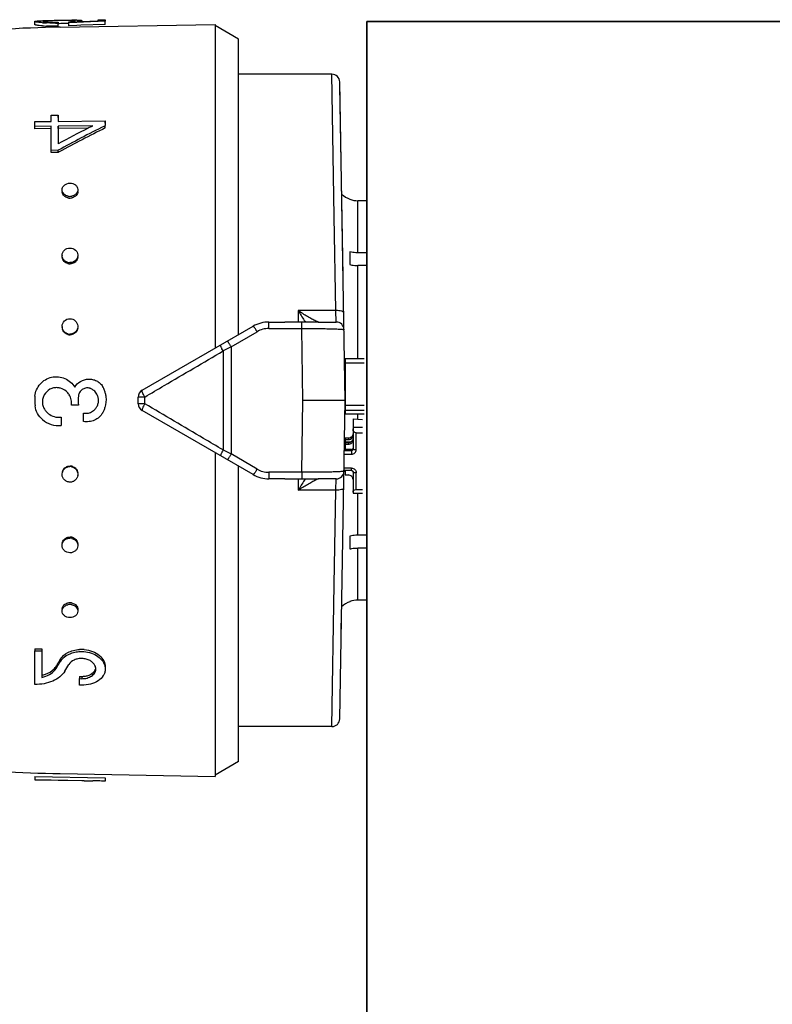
# Model space of a CAD drawing. Header units: millimetres. Extents: x 14365 to 105143, y -126377 to -22383.
# Tile 60 of 191: x 48313 to 48361, y -122819 to -122757. Entities that reach past the tile are written whole.
import ezdxf

# ---------------------------------------------------------------- set-up
doc = ezdxf.new("R2010")
doc.units = ezdxf.units.MM
doc.layers.add('UT_ZAŘÍZENÍ - OT', color=3, linetype='Continuous', lineweight=35)

msp = doc.modelspace()

# ---------------------------------------------------------------- linework, layer by layer
at = {"color": 0, "linetype": 'Continuous'}
for p, q in [((48313.567, -122756.827), (48313.564, -122756.627)), ((48314.2, -122756.581), (48314.215, -122756.581)), ((48314.215, -122756.581), (48314.227, -122756.58)), ((48314.216, -122756.64), (48314.215, -122756.594)), ((48315.129, -122756.567), (48315.007, -122756.569)), ((48315.053, -122756.667), (48315.053, -122756.73)), ((48315.057, -122756.928), (48315.053, -122756.73)), ((48315.13, -122756.767), (48315.055, -122756.768)), ((48315.199, -122756.991), (48325.067, -122756.819)), ((48315.741, -122756.761), (48315.71, -122756.761)), ((48315.739, -122756.7), (48315.739, -122756.648)), ((48316.169, -122756.685), (48315.739, -122756.7)), ((48315.743, -122756.899), (48315.739, -122756.7)), ((48316.259, -122756.88), (48315.743, -122756.899)), ((48315.963, -122756.628), (48315.962, -122756.564)), ((48316.256, -122756.682), (48316.169, -122756.685)), ((48316.251, -122756.633), (48316.554, -122756.623)), ((48317.547, -122756.636), (48316.256, -122756.682)), ((48316.517, -122756.871), (48316.259, -122756.88)), ((48316.4, -122756.628), (48316.4, -122756.613)), ((48318.066, -122756.817), (48316.517, -122756.871)), ((48316.554, -122756.623), (48317.613, -122756.59)), ((48316.563, -122756.569), (48316.564, -122756.623)), ((48317.615, -122756.634), (48317.547, -122756.636)), ((48317.613, -122756.521), (48318.063, -122756.513)), ((48317.613, -122756.59), (48317.613, -122756.521)), ((48318.063, -122756.618), (48317.615, -122756.634)), ((48318.063, -122756.513), (48318.063, -122756.618)), ((48318.066, -122756.817), (48318.063, -122756.618)), ((48325.067, -122756.819), (48325.067, -122777.464)), ((48326.567, -122757.759), (48325.067, -122756.893)), ((48326.567, -122776.597), (48326.567, -122757.759)), ((48332.513, -122759.993), (48326.567, -122759.993)), ((48332.667, -122769.057), (48332.513, -122759.993)), ((48333.367, -122780.793), (48333.013, -122760.484)), ((48333.229, -122772.859), (48333.017, -122760.733)), ((48313.564, -122763.016), (48314.613, -122763.003)), ((48313.564, -122763.327), (48313.564, -122763.016)), ((48314.613, -122762.598), (48315.063, -122762.592)), ((48314.613, -122763.003), (48314.613, -122762.598)), ((48315.063, -122762.592), (48315.063, -122762.997)), ((48315.067, -122762.742), (48315.063, -122762.592)), ((48315.063, -122762.997), (48318.063, -122762.959)), ((48318.063, -122762.959), (48318.063, -122763.27)), ((48318.066, -122763.106), (48318.063, -122762.959)), ((48314.613, -122763.314), (48313.564, -122763.327)), ((48313.567, -122763.472), (48313.564, -122763.327)), ((48314.617, -122763.459), (48313.567, -122763.472)), ((48314.613, -122764.846), (48314.613, -122763.314)), ((48317.278, -122763.281), (48315.063, -122763.309)), ((48315.063, -122763.309), (48315.063, -122764.428)), ((48315.067, -122763.453), (48315.063, -122763.309)), ((48316.984, -122763.429), (48315.067, -122763.453)), ((48315.067, -122763.453), (48315.067, -122764.31)), ((48317.222, -122763.308), (48317.278, -122763.281)), ((48318.063, -122763.27), (48318.008, -122763.298)), ((48318.066, -122763.415), (48318.063, -122763.27)), ((48315.063, -122764.841), (48314.613, -122764.846)), ((48314.617, -122764.978), (48314.613, -122764.846)), ((48315.067, -122764.973), (48314.617, -122764.978)), ((48315.067, -122764.973), (48315.063, -122764.841)), ((48315.119, -122764.944), (48315.067, -122764.973)), ((48333.667, -122767.957), (48333.667, -122767.97)), ((48334.167, -122771.38), (48334.167, -122768.056)), ((48334.737, -122768.056), (48334.167, -122768.056)), ((48332.77, -122775.068), (48332.667, -122769.057)), ((48333.667, -122771.319), (48333.667, -122772.132)), ((48334.785, -122771.38), (48334.167, -122771.38)), ((48334.167, -122778.118), (48334.167, -122772.193)), ((48334.792, -122772.193), (48334.167, -122772.193)), ((48330.367, -122775.068), (48330.367, -122775.801)), ((48332.77, -122775.068), (48330.367, -122775.068)), ((48332.789, -122775.793), (48332.77, -122775.068)), ((48320.417, -122780.148), (48327.497, -122776.06)), ((48328.497, -122776.207), (48328.497, -122775.793)), ((48328.497, -122775.793), (48329.524, -122775.793)), ((48328.497, -122776.207), (48330.595, -122776.207)), ((48330.595, -122776.207), (48330.595, -122775.8)), ((48330.667, -122780.793), (48330.595, -122776.207)), ((48331.631, -122775.793), (48332.789, -122775.793)), ((48326.101, -122777.381), (48327.747, -122776.412)), ((48326.101, -122777.381), (48326.101, -122784.204)), ((48325.58, -122777.637), (48325.58, -122783.948)), ((48333.367, -122778.118), (48333.367, -122781.64)), ((48333.367, -122778.118), (48334.567, -122778.118)), ((48333.367, -122778.402), (48334.567, -122778.402)), ((48320.167, -122781.004), (48320.167, -122780.581)), ((48320.58, -122781.008), (48320.58, -122780.577)), ((48316.353, -122781.096), (48315.903, -122781.096)), ((48330.595, -122785.378), (48330.667, -122780.793)), ((48333.367, -122780.793), (48330.667, -122780.793)), ((48333.013, -122801.101), (48333.367, -122780.793)), ((48333.367, -122781.098), (48334.567, -122781.098)), ((48315.243, -122781.864), (48315.243, -122782.398)), ((48316.673, -122782.137), (48316.673, -122781.602)), ((48327.497, -122785.525), (48320.417, -122781.437)), ((48333.367, -122781.414), (48334.567, -122781.414)), ((48333.367, -122781.64), (48334.567, -122781.64)), ((48333.867, -122781.967), (48333.867, -122783.89)), ((48333.867, -122781.967), (48334.467, -122782)), ((48334.167, -122781.984), (48334.167, -122781.64)), ((48333.867, -122782.498), (48334.467, -122782.498)), ((48333.321, -122783.408), (48333.327, -122783.085)), ((48333.367, -122783.197), (48333.367, -122783.441)), ((48333.567, -122783.197), (48333.367, -122783.197)), ((48333.567, -122783.197), (48333.567, -122783.294)), ((48334.067, -122783.929), (48334.067, -122782.851)), ((48334.067, -122782.851), (48334.467, -122782.851)), ((48333.367, -122783.832), (48333.314, -122783.832)), ((48333.367, -122783.636), (48333.318, -122783.636)), ((48333.369, -122783.41), (48333.321, -122783.408)), ((48333.321, -122783.441), (48333.73, -122783.441)), ((48333.367, -122783.294), (48333.567, -122783.294)), ((48333.367, -122783.489), (48333.367, -122783.93)), ((48333.567, -122783.489), (48333.367, -122783.489)), ((48333.367, -122783.587), (48333.567, -122783.587)), ((48333.567, -122783.489), (48333.567, -122783.587)), ((48325.067, -122784.122), (48325.067, -122804.766)), ((48327.747, -122785.173), (48326.101, -122784.204)), ((48333.307, -122784.224), (48333.767, -122784.224)), ((48333.311, -122783.989), (48333.767, -122783.989)), ((48333.767, -122783.93), (48333.367, -122783.93)), ((48333.767, -122783.93), (48333.767, -122784.224)), ((48326.567, -122803.827), (48326.567, -122784.988)), ((48333.767, -122785.106), (48333.292, -122785.106)), ((48333.767, -122785.267), (48333.767, -122785.106)), ((48328.497, -122785.378), (48328.497, -122785.793)), ((48330.595, -122785.378), (48328.497, -122785.378)), ((48329.524, -122785.793), (48328.497, -122785.793)), ((48330.367, -122785.784), (48330.367, -122786.517)), ((48330.595, -122785.378), (48330.595, -122785.785)), ((48332.789, -122785.793), (48331.631, -122785.793)), ((48332.77, -122786.517), (48332.789, -122785.793)), ((48333.767, -122785.267), (48333.289, -122785.267)), ((48333.367, -122785.267), (48333.367, -122785.548)), ((48333.367, -122785.548), (48333.567, -122785.548)), ((48333.867, -122785.362), (48333.867, -122786.715)), ((48334.067, -122786.48), (48334.067, -122785.401)), ((48332.77, -122786.517), (48330.367, -122786.517)), ((48332.667, -122792.528), (48332.77, -122786.517)), ((48333.867, -122786.715), (48334.467, -122786.715)), ((48334.067, -122786.48), (48334.467, -122786.48)), ((48334.167, -122789.392), (48334.167, -122786.715)), ((48333.667, -122789.453), (48333.667, -122790.266)), ((48334.792, -122789.392), (48334.167, -122789.392)), ((48334.167, -122793.53), (48334.167, -122790.206)), ((48334.785, -122790.206), (48334.167, -122790.206)), ((48332.513, -122801.593), (48332.667, -122792.528)), ((48333.667, -122793.615), (48333.667, -122793.628)), ((48334.737, -122793.53), (48334.167, -122793.53)), ((48333.112, -122795.407), (48333.127, -122794.546)), ((48313.567, -122796.633), (48313.564, -122796.765)), ((48313.564, -122798.907), (48313.564, -122796.765)), ((48313.564, -122796.765), (48314.014, -122796.77)), ((48313.567, -122796.633), (48314.017, -122796.638)), ((48314.017, -122796.638), (48314.014, -122796.77)), ((48314.014, -122796.77), (48314.014, -122798.458)), ((48315.044, -122797.698), (48315.072, -122797.651)), ((48315.161, -122797.37), (48315.189, -122797.322)), ((48315.189, -122797.322), (48315.186, -122797.46)), ((48314.934, -122797.745), (48314.93, -122797.886)), ((48316.417, -122798.39), (48316.413, -122798.536)), ((48316.413, -122798.944), (48316.413, -122798.536)), ((48316.413, -122798.536), (48316.563, -122798.538)), ((48316.563, -122798.946), (48316.413, -122798.944)), ((48316.417, -122798.39), (48316.567, -122798.392)), ((48316.567, -122798.392), (48316.563, -122798.538)), ((48332.513, -122801.593), (48326.567, -122801.593)), ((48326.567, -122803.827), (48325.067, -122804.693)), ((48315.199, -122804.594), (48325.067, -122804.766)), ((48313.567, -122804.778), (48313.564, -122804.978)), ((48313.564, -122804.99), (48313.564, -122804.978)), ((48313.564, -122804.978), (48318.063, -122805.057)), ((48316.713, -122805.045), (48313.564, -122804.99)), ((48313.567, -122804.778), (48318.066, -122804.857)), ((48316.713, -122805.048), (48316.713, -122805.045)), ((48316.713, -122805.048), (48317.276, -122805.058)), ((48318.066, -122804.857), (48318.063, -122805.057)), ((48318.066, -122804.867), (48318.063, -122805.067)), ((48318.063, -122805.057), (48318.063, -122805.067))]:
    msp.add_line(p, q, dxfattribs=at)
for centre, radius, start, end in [((48314.682, -122748.151), 8.577, 265.82558, 266.62577), ((48314.683, -122748.3), 8.626, 265.85586, 266.65073), ((48314.832, -122792.315), 35.74, 91.01238, 91.21551), ((48314.755, -122746.897), 9.833, 266.63176, 267.39596), ((48314.756, -122747.03), 9.899, 266.65673, 267.41559), ((48314.36, -122758.377), 1.789, 94.25337, 94.6326), ((48314.416, -122759.145), 2.559, 93.45872, 94.22835), ((48314.836, -122744.187), 12.544, 270.2757, 270.99142), ((48314.879, -122746.638), 10.03, 270.37671, 270.99382), ((48315.29, -122750.24), 6.424, 274.00652, 274.76218), ((48315.376, -122751.281), 5.379, 274.77014, 275.5791), ((48315.812, -122761.842), 5.28, 88.37447, 89.19799), ((48316.673, -122798.67), 42.126, 90.84632, 91.00332), ((48316.388, -122779.569), 23.023, 90.56986, 90.83886), ((48316.288, -122769.773), 13.227, 90.13111, 90.55891), ((48316.77, -122846.977), 90, 91, 95.86353), ((48332.513, -122760.493), 0.5, 1.00273, 90.00005), ((48365.352, -122857.232), 105.191, 116.74897, 118.55954), ((48364.896, -122857.896), 105.923, 116.89327, 118.06457), ((48365.088, -122857.61), 105.279, 116.52799, 118.3353), ((48361.984, -122852.208), 99.533, 116.72558, 116.87901), ((48315.656, -122767.472), 0.34, 181.83857, 189.22993), ((48315.987, -122767.463), 0.33, 0.0012, 1.80344), ((48315.809, -122767.202), 0.578, 257.40046, 263.77919), ((48315.813, -122767.305), 0.583, 257.43846, 263.79562), ((48315.808, -122767.213), 0.567, 263.76903, 270.51539), ((48315.812, -122767.316), 0.572, 263.78497, 270.51556), ((48315.807, -122767.203), 0.577, 270.61415, 283.65474), ((48315.811, -122767.306), 0.582, 270.61233, 283.61615), ((48334.167, -122766.543), 1.5, 226.64917, 250.52878), ((48334.169, -122766.546), 1.509, 250.58004, 269.92942), ((48315.728, -122771.543), 0.415, 180.00363, 182.62681), ((48315.9, -122771.612), 0.417, 351.68515, 359.95596), ((48315.812, -122771.479), 0.529, 255.90699, 262.90203), ((48315.815, -122771.548), 0.533, 255.94846, 262.92018), ((48315.81, -122771.494), 0.515, 262.89641, 270.33517), ((48315.814, -122771.562), 0.519, 262.91395, 270.33539), ((48351.15, -122762.546), 24.264, 211.06983, 212.81472), ((48347.193, -122765.09), 19.559, 212.83138, 213.19135), ((48315.784, -122776.078), 0.471, 180.01487, 185.18459), ((48328.497, -122777.793), 2, 90, 120), ((48328.498, -122777.686), 1.479, 90.0293, 120.51258), ((48332.789, -122776.293), 0.5, 0.9973, 89.99995), ((48315.814, -122776.067), 0.505, 254.94557, 262.29746), ((48315.818, -122776.098), 0.509, 254.989, 262.3166), ((48315.812, -122776.084), 0.488, 262.29512, 270.14263), ((48315.816, -122776.115), 0.492, 262.31359, 270.14288), ((48433.663, -122996.754), 244.324, 116.11937, 116.25551), ((48333.268, -122778.948), 0.0994, 313.59217, 359.98031), ((48333.267, -122778.937), 0.301, 284.00989, 289.44256), ((48314.96, -122780.856), 0.878, 79.26214, 86.10486), ((48314.95, -122780.904), 0.927, 73.07928, 79.21627), ((48316.922, -122780.57), 0.576, 71.25318, 78.39725), ((48316.924, -122780.564), 0.569, 63.84048, 71.25521), ((48317.003, -122780.494), 1.078, 27.84061, 34.02965), ((48317.007, -122780.491), 1.073, 21.6663, 27.84286), ((48317.025, -122780.484), 1.054, 15.21143, 21.66816), ((48316.225, -122780.792), 2.661, 174.20363, 187.38301), ((48314.946, -122780.942), 0.963, 41.07571, 50.01192), ((48314.941, -122780.946), 0.97, 32.46127, 41.04427), ((48318.65, -122780.793), 2.316, 172.81682, 187.51949), ((48316.8, -122780.799), 0.836, 39.13046, 49.82845), ((48316.806, -122780.794), 0.828, 29.69129, 39.12926), ((48316.112, -122780.732), 1.999, 11.83461, 15.19202), ((48320.667, -122780.581), 0.5, 120, 180), ((48333.267, -122780.565), 0.3, 70.55401, 72.35353), ((48314.954, -122780.899), 0.893, 214.11402, 220.95302), ((48316.803, -122780.791), 0.831, 307.97112, 320.9467), ((48316.795, -122780.784), 0.841, 320.92395, 328.11089), ((48316.858, -122780.938), 1.23, 330.55262, 339.45926), ((48316.904, -122780.955), 1.181, 339.47291, 345.3977), ((48320.667, -122781.004), 0.5, 180, 240), ((48315.126, -122780.759), 1.644, 229.79423, 274.1007), ((48315.125, -122780.75), 1.119, 220.98571, 227.22441), ((48315.125, -122780.767), 1.104, 269.87405, 276.1358), ((48316.815, -122780.829), 0.785, 259.56156, 266.77563), ((48316.844, -122780.93), 1.247, 328.36326, 330.5708), ((48333.577, -122783), 0.29, 325.94596, 359.95559), ((48433.663, -122564.831), 244.324, 243.74449, 243.88063), ((48315.812, -122785.501), 0.489, 81.95126, 89.79291), ((48315.815, -122785.471), 0.493, 81.96974, 89.79318), ((48315.809, -122785.519), 0.507, 74.61727, 81.95392), ((48315.813, -122785.488), 0.51, 74.66061, 81.97306), ((48315.833, -122785.51), 0.481, 352.20997, 354.91531), ((48328.497, -122783.793), 2, 240, 270), ((48328.498, -122783.899), 1.479, 239.48743, 269.97069), ((48347.536, -122796.717), 19.968, 146.8123, 147.16491), ((48332.789, -122785.293), 0.5, 270, 359), ((48333.779, -122785.362), 0.0882, 0.03691, 8.66078), ((48351.072, -122798.991), 24.171, 147.18194, 148.9335), ((48315.813, -122790.024), 0.52, 82.19776, 89.60771), ((48315.811, -122790.041), 0.537, 75.26335, 82.20456), ((48315.81, -122790.092), 0.516, 82.18024, 89.60747), ((48315.808, -122790.109), 0.533, 75.22208, 82.18643), ((48315.809, -122794.379), 0.574, 89.52764, 102.6205), ((48315.812, -122794.277), 0.579, 90.47615, 102.57666), ((48315.812, -122794.26), 0.563, 89.46365, 90.42767), ((48315.808, -122794.374), 0.569, 82.70603, 89.43816), ((48315.811, -122794.271), 0.574, 82.72194, 89.43835), ((48315.806, -122794.388), 0.584, 76.3765, 82.71678), ((48315.809, -122794.285), 0.588, 76.41423, 82.73319), ((48334.167, -122795.043), 1.5, 109.47122, 133.35083), ((48334.169, -122795.039), 1.509, 90.07058, 109.41996), ((48315.656, -122794.113), 0.34, 170.77007, 178.16143), ((48315.987, -122794.122), 0.33, 358.19656, 359.9988), ((48316.544, -122798.616), 1.949, 89.34777, 93.68224), ((48316.544, -122798.648), 1.981, 84.74512, 89.3338), ((48276.514, -122774.605), 44.921, 328.78337, 329.0635), ((48276.992, -122774.558), 44.466, 328.57088, 328.85214), ((48275.64, -122773.741), 46.046, 328.85211, 329.1259), ((48274.791, -122773.574), 46.929, 329.13232, 329.40315), ((48316.054, -122797.975), 1.009, 142.68913, 149.33475), ((48316.149, -122798.047), 1.129, 136.6726, 142.69573), ((48277.259, -122774.678), 44.808, 328.5423, 329.17295), ((48314.065, -122797.199), 1.027, 315.49883, 321.71461), ((48314.144, -122797.261), 0.927, 321.71489, 328.50896), ((48317.005, -122797.917), 0.458, 358.60453, 6.96692), ((48313.629, -122796.589), 1.908, 281.62893, 285.76186), ((48332.513, -122801.093), 0.5, 270, 359), ((48316.77, -122714.608), 90, 264.13647, 269)]:
    msp.add_arc(centre, radius, start, end, dxfattribs=at)
at = {"color": 0, "linetype": 'Continuous', "extrusion": (0, 0, -1)}
for centre, major_axis, ratio, start_param, end_param in [((48334.067, -122782.615), (0, -0.235), 0.85043, 0, 1.570796), ((48334.067, -122786.637), (0.2, 0), 0.785695, 3.141593, 4.712389)]:
    msp.add_ellipse(centre, major_axis=major_axis, ratio=ratio, start_param=start_param, end_param=end_param, dxfattribs=at)
at = {"color": 0, "linetype": 'Continuous'}
for points, knots in [([(48313.564, -122756.627), (48313.564, -122756.625), (48313.571, -122756.618), (48313.578, -122756.616), (48313.584, -122756.614)], [0, 0, 0, 0, 0.34526, 1, 1, 1, 1]), ([(48314.058, -122756.705), (48313.988, -122756.7), (48313.89, -122756.692), (48313.768, -122756.677), (48313.697, -122756.667), (48313.642, -122756.658), (48313.6, -122756.647), (48313.577, -122756.64), (48313.564, -122756.632), (48313.564, -122756.627)], [0, 0, 0, 0, 0.415889, 0.585993, 0.728367, 0.841268, 0.923827, 0.975949, 1, 1, 1, 1]), ([(48314.06, -122756.904), (48313.99, -122756.899), (48313.892, -122756.891), (48313.771, -122756.876), (48313.7, -122756.866), (48313.645, -122756.857), (48313.604, -122756.847), (48313.581, -122756.84), (48313.567, -122756.831), (48313.567, -122756.827)], [0, 0, 0, 0, 0.416026, 0.586157, 0.728535, 0.841423, 0.923955, 0.976034, 1, 1, 1, 1]), ([(48313.584, -122756.614), (48313.587, -122756.613), (48313.607, -122756.607), (48313.627, -122756.604), (48313.644, -122756.602)], [0, 0, 0, 0, 0.194984, 1, 1, 1, 1]), ([(48313.644, -122756.602), (48313.7, -122756.595), (48313.843, -122756.589), (48313.986, -122756.585), (48314.073, -122756.583)], [0, 0, 0, 0, 0.393124, 1, 1, 1, 1]), ([(48314.215, -122756.594), (48314.201, -122756.595), (48314.175, -122756.598), (48314.141, -122756.602), (48314.12, -122756.607), (48314.108, -122756.61), (48314.106, -122756.613)], [0, 0, 0, 0, 0.402142, 0.703286, 0.901798, 1, 1, 1, 1]), ([(48314.106, -122756.613), (48314.106, -122756.614), (48314.106, -122756.614), (48314.106, -122756.615), (48314.106, -122756.615)], [0, 0, 0, 0, 0.519614, 1, 1, 1, 1]), ([(48314.106, -122756.615), (48314.106, -122756.617), (48314.111, -122756.621), (48314.128, -122756.627), (48314.165, -122756.634), (48314.227, -122756.642), (48314.276, -122756.647), (48314.305, -122756.649)], [0, 0, 0, 0, 0.026104, 0.078509, 0.271488, 0.580502, 1, 1, 1, 1]), ([(48315.007, -122756.569), (48314.868, -122756.572), (48314.619, -122756.577), (48314.371, -122756.584), (48314.262, -122756.591)], [0, 0, 0, 0, 0.5608, 1, 1, 1, 1]), ([(48314.305, -122756.649), (48314.348, -122756.652), (48314.561, -122756.666), (48314.775, -122756.669), (48314.945, -122756.668)], [0, 0, 0, 0, 0.202928, 1, 1, 1, 1]), ([(48314.897, -122756.731), (48314.845, -122756.731), (48314.649, -122756.731), (48314.453, -122756.726), (48314.308, -122756.72)], [0, 0, 0, 0, 0.261385, 1, 1, 1, 1]), ([(48315.708, -122756.561), (48315.664, -122756.561), (48315.471, -122756.562), (48315.278, -122756.565), (48315.129, -122756.567)], [0, 0, 0, 0, 0.228486, 1, 1, 1, 1]), ([(48315.71, -122756.761), (48315.666, -122756.761), (48315.472, -122756.762), (48315.279, -122756.765), (48315.13, -122756.767)], [0, 0, 0, 0, 0.228577, 1, 1, 1, 1]), ([(48315.886, -122756.562), (48315.873, -122756.562), (48315.813, -122756.561), (48315.754, -122756.561), (48315.708, -122756.561)], [0, 0, 0, 0, 0.229978, 1, 1, 1, 1]), ([(48315.899, -122756.634), (48315.937, -122756.631), (48316.003, -122756.623), (48316.079, -122756.612), (48316.124, -122756.603), (48316.146, -122756.597), (48316.159, -122756.593), (48316.166, -122756.588), (48316.166, -122756.585)], [0, 0, 0, 0, 0.416564, 0.727805, 0.840468, 0.923103, 0.975235, 1, 1, 1, 1]), ([(48316.073, -122756.568), (48316.065, -122756.567), (48316.028, -122756.565), (48315.991, -122756.564), (48315.962, -122756.564)], [0, 0, 0, 0, 0.216654, 1, 1, 1, 1]), ([(48316.142, -122756.575), (48316.137, -122756.574), (48316.115, -122756.571), (48316.092, -122756.569), (48316.073, -122756.568)], [0, 0, 0, 0, 0.191517, 1, 1, 1, 1]), ([(48316.166, -122756.585), (48316.165, -122756.583), (48316.155, -122756.578), (48316.148, -122756.576), (48316.142, -122756.575)], [0, 0, 0, 0, 0.306489, 1, 1, 1, 1]), ([(48316.4, -122756.613), (48316.389, -122756.615), (48316.34, -122756.622), (48316.29, -122756.628), (48316.251, -122756.633)], [0, 0, 0, 0, 0.219199, 1, 1, 1, 1]), ([(48316.257, -122756.547), (48316.272, -122756.547), (48316.324, -122756.547), (48316.376, -122756.547), (48316.414, -122756.548)], [0, 0, 0, 0, 0.28218, 1, 1, 1, 1]), ([(48316.563, -122756.569), (48316.563, -122756.574), (48316.545, -122756.582), (48316.517, -122756.591), (48316.464, -122756.602), (48316.424, -122756.609), (48316.4, -122756.613)], [0, 0, 0, 0, 0.080473, 0.272652, 0.58028, 1, 1, 1, 1]), ([(48316.414, -122756.548), (48316.424, -122756.549), (48316.457, -122756.55), (48316.49, -122756.553), (48316.513, -122756.555)], [0, 0, 0, 0, 0.312325, 1, 1, 1, 1]), ([(48316.513, -122756.555), (48316.526, -122756.556), (48316.542, -122756.559), (48316.559, -122756.563), (48316.563, -122756.568), (48316.563, -122756.569)], [0, 0, 0, 0, 0.708486, 0.898996, 1, 1, 1, 1]), ([(48315.057, -122756.928), (48314.992, -122756.929), (48314.743, -122756.932), (48314.494, -122756.927), (48314.31, -122756.919)], [0, 0, 0, 0, 0.261104, 1, 1, 1, 1]), ([(48315.314, -122767.373), (48315.312, -122767.317), (48315.338, -122767.2), (48315.451, -122767.056), (48315.618, -122766.964), (48315.748, -122766.94), (48315.813, -122766.94)], [0, 0, 0, 0, 0.229393, 0.470966, 0.729703, 1, 1, 1, 1]), ([(48315.813, -122766.94), (48315.877, -122766.939), (48316.002, -122766.958), (48316.166, -122767.042), (48316.28, -122767.177), (48316.311, -122767.288), (48316.313, -122767.342)], [0, 0, 0, 0, 0.270385, 0.528616, 0.769944, 1, 1, 1, 1]), ([(48315.417, -122767.618), (48315.386, -122767.584), (48315.336, -122767.507), (48315.315, -122767.417), (48315.314, -122767.373)], [0, 0, 0, 0, 0.509651, 1, 1, 1, 1]), ([(48315.686, -122767.874), (48315.596, -122767.854), (48315.428, -122767.775), (48315.335, -122767.609), (48315.321, -122767.527)], [0, 0, 0, 0, 0.524629, 1, 1, 1, 1]), ([(48316.317, -122767.463), (48316.317, -122767.555), (48316.231, -122767.752), (48316.047, -122767.847), (48315.948, -122767.871)], [0, 0, 0, 0, 0.47302, 1, 1, 1, 1]), ([(48316.313, -122767.342), (48316.315, -122767.39), (48316.296, -122767.489), (48316.243, -122767.573), (48316.209, -122767.611)], [0, 0, 0, 0, 0.488775, 1, 1, 1, 1]), ([(48315.683, -122767.766), (48315.657, -122767.761), (48315.559, -122767.732), (48315.468, -122767.674), (48315.417, -122767.618)], [0, 0, 0, 0, 0.260211, 1, 1, 1, 1]), ([(48316.209, -122767.611), (48316.193, -122767.629), (48316.117, -122767.701), (48316.019, -122767.746), (48315.943, -122767.764)], [0, 0, 0, 0, 0.24218, 1, 1, 1, 1]), ([(48315.313, -122771.543), (48315.313, -122771.482), (48315.341, -122771.358), (48315.452, -122771.202), (48315.619, -122771.101), (48315.748, -122771.075), (48315.813, -122771.075)], [0, 0, 0, 0, 0.241806, 0.488407, 0.741812, 1, 1, 1, 1]), ([(48315.813, -122771.075), (48315.936, -122771.074), (48316.13, -122771.142), (48316.279, -122771.339), (48316.31, -122771.458), (48316.313, -122771.517)], [0, 0, 0, 0, 0.507384, 0.755665, 1, 1, 1, 1]), ([(48334.167, -122771.38), (48334.125, -122771.38), (48333.957, -122771.374), (48333.789, -122771.349), (48333.667, -122771.319)], [0, 0, 0, 0, 0.252472, 1, 1, 1, 1]), ([(48315.381, -122771.776), (48315.371, -122771.76), (48315.335, -122771.694), (48315.316, -122771.618), (48315.314, -122771.562)], [0, 0, 0, 0, 0.253103, 1, 1, 1, 1]), ([(48315.686, -122772.065), (48315.594, -122772.042), (48315.422, -122771.948), (48315.334, -122771.769), (48315.321, -122771.679)], [0, 0, 0, 0, 0.510101, 1, 1, 1, 1]), ([(48315.683, -122771.993), (48315.621, -122771.977), (48315.503, -122771.924), (48315.413, -122771.829), (48315.381, -122771.776)], [0, 0, 0, 0, 0.506643, 1, 1, 1, 1]), ([(48316.275, -122771.716), (48316.245, -122771.782), (48316.153, -122771.904), (48316.016, -122771.972), (48315.943, -122771.991)], [0, 0, 0, 0, 0.492845, 1, 1, 1, 1]), ([(48316.312, -122771.673), (48316.299, -122771.763), (48316.212, -122771.943), (48316.039, -122772.039), (48315.948, -122772.063)], [0, 0, 0, 0, 0.489899, 1, 1, 1, 1]), ([(48316.313, -122771.517), (48316.315, -122771.568), (48316.305, -122771.637), (48316.281, -122771.7), (48316.275, -122771.716)], [0, 0, 0, 0, 0.747031, 1, 1, 1, 1]), ([(48333.667, -122772.132), (48333.707, -122772.142), (48333.872, -122772.178), (48334.041, -122772.193), (48334.167, -122772.193)], [0, 0, 0, 0, 0.247091, 1, 1, 1, 1]), ([(48331.488, -122775.729), (48331.404, -122775.689), (48331.228, -122775.595), (48330.851, -122775.379), (48330.562, -122775.197), (48330.367, -122775.068)], [0, 0, 0, 0, 0.213248, 0.460801, 1, 1, 1, 1]), ([(48333.269, -122775.197), (48333.269, -122775.187), (48333.26, -122775.165), (48333.227, -122775.141), (48333.181, -122775.119), (48333.091, -122775.091), (48332.952, -122775.071), (48332.833, -122775.067), (48332.77, -122775.068)], [0, 0, 0, 0, 0.054454, 0.124226, 0.220024, 0.341181, 0.645763, 1, 1, 1, 1]), ([(48315.313, -122776.078), (48315.313, -122775.951), (48315.421, -122775.687), (48315.686, -122775.582), (48315.813, -122775.582)], [0, 0, 0, 0, 0.49811, 1, 1, 1, 1]), ([(48315.813, -122775.582), (48315.934, -122775.581), (48316.185, -122775.673), (48316.301, -122775.913), (48316.311, -122776.033)], [0, 0, 0, 0, 0.501804, 1, 1, 1, 1]), ([(48331.566, -122775.764), (48331.56, -122775.762), (48331.534, -122775.75), (48331.508, -122775.738), (48331.488, -122775.729)], [0, 0, 0, 0, 0.229765, 1, 1, 1, 1]), ([(48315.686, -122776.59), (48315.603, -122776.568), (48315.446, -122776.481), (48315.357, -122776.325), (48315.334, -122776.244)], [0, 0, 0, 0, 0.50198, 1, 1, 1, 1]), ([(48315.683, -122776.555), (48315.61, -122776.536), (48315.472, -122776.464), (48315.381, -122776.336), (48315.352, -122776.267)], [0, 0, 0, 0, 0.50114, 1, 1, 1, 1]), ([(48316.296, -122776.203), (48316.273, -122776.286), (48316.184, -122776.443), (48316.026, -122776.532), (48315.943, -122776.554)], [0, 0, 0, 0, 0.49918, 1, 1, 1, 1]), ([(48316.312, -122776.177), (48316.299, -122776.271), (48316.215, -122776.458), (48316.04, -122776.564), (48315.948, -122776.589)], [0, 0, 0, 0, 0.498032, 1, 1, 1, 1]), ([(48327.747, -122776.412), (48327.727, -122776.392), (48327.695, -122776.344), (48327.662, -122776.27), (48327.622, -122776.207), (48327.584, -122776.156), (48327.553, -122776.115), (48327.528, -122776.083), (48327.513, -122776.067), (48327.5, -122776.059), (48327.497, -122776.06)], [0, 0, 0, 0, 0.198142, 0.388892, 0.560134, 0.707991, 0.828678, 0.918542, 0.975091, 1, 1, 1, 1]), ([(48330.595, -122775.8), (48330.415, -122775.802), (48330.058, -122775.801), (48329.702, -122775.793), (48329.524, -122775.793)], [0, 0, 0, 0, 0.502804, 1, 1, 1, 1]), ([(48331.631, -122775.793), (48331.551, -122775.793), (48331.206, -122775.794), (48330.86, -122775.797), (48330.595, -122775.8)], [0, 0, 0, 0, 0.230893, 1, 1, 1, 1]), ([(48330.595, -122776.207), (48330.771, -122776.207), (48331.116, -122776.207), (48331.617, -122776.21), (48332.077, -122776.215), (48332.428, -122776.223), (48332.675, -122776.23), (48332.831, -122776.236), (48332.966, -122776.243), (48333.077, -122776.25), (48333.166, -122776.257), (48333.229, -122776.264), (48333.267, -122776.272), (48333.284, -122776.278), (48333.288, -122776.282), (48333.288, -122776.284)], [0, 0, 0, 0, 0.195605, 0.383531, 0.55643, 0.707585, 0.773165, 0.831259, 0.881323, 0.92293, 0.955723, 0.979458, 0.994025, 0.997954, 1, 1, 1, 1]), ([(48331.597, -122775.777), (48331.595, -122775.776), (48331.585, -122775.772), (48331.574, -122775.767), (48331.566, -122775.764)], [0, 0, 0, 0, 0.235586, 1, 1, 1, 1]), ([(48331.657, -122775.793), (48331.649, -122775.793), (48331.628, -122775.788), (48331.609, -122775.781), (48331.597, -122775.777)], [0, 0, 0, 0, 0.393757, 1, 1, 1, 1]), ([(48325.58, -122777.637), (48325.554, -122777.59), (48325.518, -122777.522), (48325.475, -122777.434), (48325.449, -122777.38), (48325.43, -122777.335), (48325.419, -122777.299), (48325.413, -122777.278), (48325.414, -122777.264), (48325.417, -122777.262)], [0, 0, 0, 0, 0.389691, 0.560136, 0.707341, 0.827183, 0.916538, 0.973346, 1, 1, 1, 1]), ([(48326.101, -122777.381), (48326.072, -122777.331), (48326.028, -122777.259), (48325.972, -122777.169), (48325.936, -122777.114), (48325.905, -122777.07), (48325.881, -122777.038), (48325.865, -122777.019), (48325.856, -122777.012), (48325.852, -122777.01), (48325.851, -122777.011)], [0, 0, 0, 0, 0.387648, 0.559336, 0.708365, 0.829964, 0.920373, 0.976704, 0.992026, 1, 1, 1, 1]), ([(48320.58, -122780.577), (48320.996, -122780.333), (48322.662, -122779.352), (48324.329, -122778.372), (48325.58, -122777.637)], [0, 0, 0, 0, 0.249365, 1, 1, 1, 1]), ([(48313.577, -122780.524), (48313.592, -122780.381), (48313.667, -122780.1), (48313.973, -122779.612), (48314.624, -122779.22), (48315.38, -122779.295), (48315.864, -122779.607), (48316.051, -122779.831), (48316.123, -122779.954)], [0, 0, 0, 0, 0.125806, 0.251598, 0.500158, 0.748611, 0.874302, 1, 1, 1, 1]), ([(48316.123, -122779.954), (48316.211, -122779.803), (48316.467, -122779.539), (48316.906, -122779.41), (48317.258, -122779.442), (48317.508, -122779.533), (48317.729, -122779.682), (48317.847, -122779.817), (48317.896, -122779.89)], [0, 0, 0, 0, 0.249691, 0.498274, 0.623384, 0.748679, 0.874168, 1, 1, 1, 1]), ([(48315.019, -122779.98), (48314.936, -122779.974), (48314.766, -122779.986), (48314.449, -122780.102), (48314.194, -122780.352), (48314.071, -122780.668), (48314.045, -122780.923), (48314.092, -122781.176), (48314.167, -122781.33), (48314.215, -122781.399)], [0, 0, 0, 0, 0.124702, 0.249421, 0.497433, 0.62303, 0.748788, 0.874419, 1, 1, 1, 1]), ([(48317.038, -122780.006), (48316.961, -122779.99), (48316.799, -122779.991), (48316.578, -122780.09), (48316.414, -122780.27), (48316.361, -122780.424), (48316.351, -122780.503)], [0, 0, 0, 0, 0.248903, 0.498305, 0.748695, 1, 1, 1, 1]), ([(48315.903, -122781.096), (48315.92, -122780.981), (48315.91, -122780.744), (48315.821, -122780.523), (48315.759, -122780.426)], [0, 0, 0, 0, 0.500135, 1, 1, 1, 1]), ([(48317.509, -122781.229), (48317.548, -122781.166), (48317.609, -122781.03), (48317.642, -122780.809), (48317.617, -122780.587), (48317.562, -122780.448), (48317.525, -122780.384)], [0, 0, 0, 0, 0.249892, 0.499949, 0.75024, 1, 1, 1, 1]), ([(48318.069, -122780.322), (48318.085, -122780.398), (48318.132, -122780.707), (48318.106, -122781.027), (48318.047, -122781.253)], [0, 0, 0, 0, 0.250786, 1, 1, 1, 1]), ([(48320.58, -122780.577), (48320.552, -122780.577), (48320.498, -122780.577), (48320.42, -122780.578), (48320.349, -122780.578), (48320.288, -122780.578), (48320.244, -122780.579), (48320.215, -122780.579), (48320.198, -122780.58), (48320.186, -122780.58), (48320.175, -122780.58), (48320.171, -122780.581), (48320.167, -122780.581), (48320.167, -122780.581)], [0, 0, 0, 0, 0.203374, 0.394866, 0.56769, 0.716771, 0.837685, 0.88646, 0.926896, 0.958626, 0.981467, 0.99529, 1, 1, 1, 1]), ([(48320.58, -122780.577), (48320.552, -122780.526), (48320.501, -122780.43), (48320.443, -122780.302), (48320.414, -122780.214), (48320.407, -122780.167), (48320.413, -122780.151), (48320.417, -122780.148)], [0, 0, 0, 0, 0.377895, 0.69297, 0.905251, 0.965919, 1, 1, 1, 1]), ([(48314.065, -122782.014), (48313.935, -122781.905), (48313.717, -122781.634), (48313.608, -122781.303), (48313.586, -122781.134)], [0, 0, 0, 0, 0.49938, 1, 1, 1, 1]), ([(48320.58, -122781.008), (48320.552, -122781.008), (48320.498, -122781.008), (48320.42, -122781.007), (48320.349, -122781.007), (48320.288, -122781.007), (48320.244, -122781.006), (48320.215, -122781.006), (48320.198, -122781.005), (48320.186, -122781.005), (48320.175, -122781.005), (48320.171, -122781.004), (48320.167, -122781.005), (48320.167, -122781.004)], [0, 0, 0, 0, 0.203374, 0.394866, 0.56769, 0.716771, 0.837685, 0.88646, 0.926896, 0.958626, 0.981467, 0.99529, 1, 1, 1, 1]), ([(48320.58, -122781.008), (48320.552, -122781.059), (48320.501, -122781.155), (48320.443, -122781.283), (48320.414, -122781.371), (48320.407, -122781.418), (48320.413, -122781.434), (48320.417, -122781.437)], [0, 0, 0, 0, 0.377895, 0.69297, 0.905251, 0.965919, 1, 1, 1, 1]), ([(48325.58, -122783.948), (48325.162, -122783.703), (48323.496, -122782.723), (48321.829, -122781.743), (48320.58, -122781.008)], [0, 0, 0, 0, 0.250578, 1, 1, 1, 1]), ([(48314.364, -122781.571), (48314.466, -122781.665), (48314.706, -122781.817), (48314.985, -122781.87), (48315.123, -122781.87)], [0, 0, 0, 0, 0.500561, 1, 1, 1, 1]), ([(48317.905, -122781.584), (48317.843, -122781.686), (48317.688, -122781.872), (48317.383, -122782.068), (48317.033, -122782.164), (48316.79, -122782.158), (48316.673, -122782.137)], [0, 0, 0, 0, 0.249964, 0.499879, 0.749906, 1, 1, 1, 1]), ([(48316.771, -122781.613), (48316.867, -122781.619), (48317.063, -122781.595), (48317.238, -122781.505), (48317.314, -122781.446)], [0, 0, 0, 0, 0.50069, 1, 1, 1, 1]), ([(48333.867, -122782.902), (48333.867, -122782.941), (48333.851, -122783.018), (48333.784, -122783.116), (48333.685, -122783.181), (48333.606, -122783.197), (48333.567, -122783.197)], [0, 0, 0, 0, 0.247784, 0.496832, 0.747734, 1, 1, 1, 1]), ([(48333.567, -122783.294), (48333.616, -122783.294), (48333.715, -122783.27), (48333.79, -122783.202), (48333.817, -122783.162)], [0, 0, 0, 0, 0.501963, 1, 1, 1, 1]), ([(48333.867, -122783.195), (48333.867, -122783.233), (48333.851, -122783.311), (48333.784, -122783.409), (48333.685, -122783.474), (48333.606, -122783.489), (48333.567, -122783.489)], [0, 0, 0, 0, 0.247784, 0.496832, 0.747734, 1, 1, 1, 1]), ([(48333.567, -122783.587), (48333.606, -122783.587), (48333.685, -122783.572), (48333.784, -122783.506), (48333.851, -122783.408), (48333.867, -122783.331), (48333.867, -122783.293)], [0, 0, 0, 0, 0.252266, 0.503168, 0.752216, 1, 1, 1, 1]), ([(48333.767, -122783.93), (48333.779, -122783.93), (48333.803, -122783.926), (48333.834, -122783.907), (48333.857, -122783.88), (48333.865, -122783.857), (48333.866, -122783.845)], [0, 0, 0, 0, 0.251925, 0.502849, 0.751924, 1, 1, 1, 1]), ([(48333.767, -122783.989), (48333.78, -122783.989), (48333.806, -122783.983), (48333.84, -122783.962), (48333.862, -122783.929), (48333.867, -122783.903), (48333.867, -122783.89)], [0, 0, 0, 0, 0.252236, 0.503168, 0.752245, 1, 1, 1, 1]), ([(48333.867, -122783.89), (48333.867, -122783.893), (48333.87, -122783.898), (48333.876, -122783.902), (48333.886, -122783.907), (48333.903, -122783.913), (48333.927, -122783.919), (48333.957, -122783.923), (48334.004, -122783.928), (48334.042, -122783.929), (48334.067, -122783.929)], [0, 0, 0, 0, 0.040706, 0.069574, 0.105554, 0.199505, 0.321626, 0.468167, 0.634164, 1, 1, 1, 1]), ([(48325.58, -122783.948), (48325.554, -122783.995), (48325.518, -122784.063), (48325.475, -122784.151), (48325.449, -122784.205), (48325.43, -122784.25), (48325.419, -122784.286), (48325.413, -122784.307), (48325.414, -122784.322), (48325.417, -122784.323)], [0, 0, 0, 0, 0.389693, 0.560138, 0.707342, 0.827185, 0.916539, 0.973347, 1, 1, 1, 1]), ([(48326.101, -122784.204), (48326.072, -122784.254), (48326.028, -122784.326), (48325.972, -122784.416), (48325.936, -122784.471), (48325.905, -122784.515), (48325.881, -122784.547), (48325.865, -122784.566), (48325.856, -122784.573), (48325.852, -122784.575), (48325.851, -122784.574)], [0, 0, 0, 0, 0.387648, 0.559336, 0.708365, 0.829964, 0.920373, 0.976704, 0.992026, 1, 1, 1, 1]), ([(48333.767, -122784.224), (48333.806, -122784.224), (48333.885, -122784.209), (48333.984, -122784.143), (48334.051, -122784.045), (48334.067, -122783.968), (48334.067, -122783.929)], [0, 0, 0, 0, 0.252255, 0.503168, 0.752226, 1, 1, 1, 1]), ([(48315.334, -122785.341), (48315.357, -122785.26), (48315.446, -122785.104), (48315.603, -122785.017), (48315.686, -122784.995)], [0, 0, 0, 0, 0.49802, 1, 1, 1, 1]), ([(48315.352, -122785.318), (48315.381, -122785.249), (48315.472, -122785.121), (48315.61, -122785.05), (48315.683, -122785.03)], [0, 0, 0, 0, 0.49886, 1, 1, 1, 1]), ([(48315.943, -122785.031), (48316.026, -122785.054), (48316.184, -122785.142), (48316.273, -122785.299), (48316.296, -122785.382)], [0, 0, 0, 0, 0.50082, 1, 1, 1, 1]), ([(48315.948, -122784.996), (48316.04, -122785.021), (48316.215, -122785.127), (48316.299, -122785.314), (48316.312, -122785.408)], [0, 0, 0, 0, 0.501968, 1, 1, 1, 1]), ([(48333.767, -122785.106), (48333.806, -122785.106), (48333.885, -122785.122), (48333.984, -122785.187), (48334.051, -122785.285), (48334.067, -122785.362), (48334.067, -122785.401)], [0, 0, 0, 0, 0.252255, 0.503168, 0.752226, 1, 1, 1, 1]), ([(48315.813, -122786.003), (48315.745, -122786.003), (48315.607, -122785.973), (48315.434, -122785.852), (48315.327, -122785.672), (48315.309, -122785.532), (48315.315, -122785.465)], [0, 0, 0, 0, 0.25144, 0.501784, 0.751362, 1, 1, 1, 1]), ([(48316.309, -122785.575), (48316.301, -122785.634), (48316.263, -122785.749), (48316.15, -122785.891), (48315.993, -122785.982), (48315.873, -122786.004), (48315.813, -122786.003)], [0, 0, 0, 0, 0.249231, 0.498303, 0.748586, 1, 1, 1, 1]), ([(48327.747, -122785.173), (48327.727, -122785.193), (48327.695, -122785.241), (48327.662, -122785.315), (48327.622, -122785.378), (48327.584, -122785.429), (48327.553, -122785.47), (48327.528, -122785.502), (48327.513, -122785.518), (48327.5, -122785.526), (48327.497, -122785.525)], [0, 0, 0, 0, 0.198108, 0.388908, 0.560156, 0.708001, 0.828682, 0.918545, 0.975091, 1, 1, 1, 1]), ([(48329.524, -122785.793), (48329.702, -122785.793), (48330.058, -122785.784), (48330.415, -122785.783), (48330.595, -122785.785)], [0, 0, 0, 0, 0.497196, 1, 1, 1, 1]), ([(48333.288, -122785.301), (48333.288, -122785.303), (48333.284, -122785.307), (48333.267, -122785.313), (48333.229, -122785.321), (48333.166, -122785.328), (48333.077, -122785.335), (48332.966, -122785.342), (48332.831, -122785.349), (48332.675, -122785.355), (48332.428, -122785.362), (48332.077, -122785.37), (48331.617, -122785.375), (48331.116, -122785.378), (48330.771, -122785.378), (48330.595, -122785.378)], [0, 0, 0, 0, 0.002046, 0.005975, 0.020542, 0.044277, 0.07707, 0.118677, 0.168741, 0.226835, 0.292415, 0.44357, 0.616469, 0.804395, 1, 1, 1, 1]), ([(48330.595, -122785.785), (48330.686, -122785.786), (48331.031, -122785.79), (48331.377, -122785.793), (48331.631, -122785.793)], [0, 0, 0, 0, 0.264643, 1, 1, 1, 1]), ([(48331.488, -122785.856), (48331.518, -122785.842), (48331.568, -122785.819), (48331.621, -122785.799), (48331.643, -122785.794)], [0, 0, 0, 0, 0.595054, 1, 1, 1, 1]), ([(48331.643, -122785.794), (48331.644, -122785.794), (48331.649, -122785.793), (48331.653, -122785.793), (48331.657, -122785.793)], [0, 0, 0, 0, 0.289793, 1, 1, 1, 1]), ([(48333.867, -122785.843), (48333.867, -122785.804), (48333.851, -122785.727), (48333.784, -122785.629), (48333.685, -122785.564), (48333.606, -122785.548), (48333.567, -122785.548)], [0, 0, 0, 0, 0.247784, 0.496832, 0.747734, 1, 1, 1, 1]), ([(48333.767, -122785.267), (48333.78, -122785.267), (48333.804, -122785.272), (48333.835, -122785.29), (48333.857, -122785.317), (48333.865, -122785.338), (48333.866, -122785.348)], [0, 0, 0, 0, 0.26767, 0.525516, 0.768461, 1, 1, 1, 1]), ([(48333.867, -122785.362), (48333.867, -122785.364), (48333.87, -122785.369), (48333.876, -122785.373), (48333.886, -122785.379), (48333.903, -122785.384), (48333.927, -122785.39), (48333.957, -122785.395), (48334.004, -122785.399), (48334.042, -122785.401), (48334.067, -122785.401)], [0, 0, 0, 0, 0.040706, 0.069574, 0.105554, 0.199505, 0.321626, 0.468167, 0.634164, 1, 1, 1, 1]), ([(48330.367, -122786.517), (48330.562, -122786.388), (48330.851, -122786.206), (48331.228, -122785.99), (48331.404, -122785.896), (48331.488, -122785.856)], [0, 0, 0, 0, 0.539199, 0.786752, 1, 1, 1, 1]), ([(48333.269, -122786.388), (48333.269, -122786.398), (48333.26, -122786.42), (48333.227, -122786.444), (48333.181, -122786.466), (48333.091, -122786.494), (48332.952, -122786.514), (48332.833, -122786.518), (48332.77, -122786.517)], [0, 0, 0, 0, 0.054452, 0.124207, 0.219995, 0.341151, 0.645741, 1, 1, 1, 1]), ([(48315.321, -122789.906), (48315.334, -122789.816), (48315.422, -122789.637), (48315.594, -122789.543), (48315.686, -122789.52)], [0, 0, 0, 0, 0.489899, 1, 1, 1, 1]), ([(48315.948, -122789.522), (48316.039, -122789.546), (48316.212, -122789.643), (48316.299, -122789.822), (48316.312, -122789.912)], [0, 0, 0, 0, 0.510101, 1, 1, 1, 1]), ([(48334.167, -122789.392), (48334.125, -122789.392), (48333.957, -122789.397), (48333.789, -122789.423), (48333.667, -122789.453)], [0, 0, 0, 0, 0.252472, 1, 1, 1, 1]), ([(48315.813, -122790.51), (48315.747, -122790.51), (48315.614, -122790.483), (48315.445, -122790.376), (48315.335, -122790.213), (48315.311, -122790.085), (48315.314, -122790.023)], [0, 0, 0, 0, 0.258416, 0.511779, 0.758272, 1, 1, 1, 1]), ([(48315.314, -122790.023), (48315.316, -122789.967), (48315.335, -122789.892), (48315.371, -122789.825), (48315.381, -122789.809)], [0, 0, 0, 0, 0.746897, 1, 1, 1, 1]), ([(48315.381, -122789.809), (48315.413, -122789.756), (48315.503, -122789.661), (48315.621, -122789.608), (48315.683, -122789.592)], [0, 0, 0, 0, 0.493357, 1, 1, 1, 1]), ([(48316.313, -122790.068), (48316.31, -122790.127), (48316.279, -122790.246), (48316.13, -122790.443), (48315.936, -122790.511), (48315.813, -122790.51)], [0, 0, 0, 0, 0.244335, 0.492616, 1, 1, 1, 1]), ([(48315.943, -122789.594), (48316.016, -122789.613), (48316.153, -122789.681), (48316.245, -122789.803), (48316.275, -122789.87)], [0, 0, 0, 0, 0.507155, 1, 1, 1, 1]), ([(48316.275, -122789.87), (48316.281, -122789.885), (48316.305, -122789.948), (48316.315, -122790.017), (48316.313, -122790.068)], [0, 0, 0, 0, 0.252969, 1, 1, 1, 1]), ([(48333.667, -122790.266), (48333.707, -122790.256), (48333.872, -122790.221), (48334.041, -122790.206), (48334.167, -122790.206)], [0, 0, 0, 0, 0.247091, 1, 1, 1, 1]), ([(48315.321, -122794.058), (48315.335, -122793.976), (48315.428, -122793.81), (48315.596, -122793.731), (48315.686, -122793.711)], [0, 0, 0, 0, 0.475371, 1, 1, 1, 1]), ([(48315.417, -122793.967), (48315.434, -122793.948), (48315.509, -122793.879), (48315.607, -122793.836), (48315.683, -122793.819)], [0, 0, 0, 0, 0.241743, 1, 1, 1, 1]), ([(48315.943, -122793.821), (48315.969, -122793.827), (48316.068, -122793.858), (48316.158, -122793.917), (48316.209, -122793.974)], [0, 0, 0, 0, 0.259523, 1, 1, 1, 1]), ([(48315.948, -122793.714), (48316.047, -122793.738), (48316.231, -122793.833), (48316.317, -122794.03), (48316.317, -122794.122)], [0, 0, 0, 0, 0.52698, 1, 1, 1, 1]), ([(48315.813, -122794.645), (48315.748, -122794.645), (48315.618, -122794.621), (48315.451, -122794.529), (48315.338, -122794.385), (48315.312, -122794.268), (48315.314, -122794.213)], [0, 0, 0, 0, 0.270297, 0.529034, 0.770607, 1, 1, 1, 1]), ([(48315.314, -122794.213), (48315.315, -122794.168), (48315.336, -122794.078), (48315.386, -122794.001), (48315.417, -122793.967)], [0, 0, 0, 0, 0.490349, 1, 1, 1, 1]), ([(48316.313, -122794.243), (48316.311, -122794.297), (48316.28, -122794.408), (48316.166, -122794.543), (48316.002, -122794.627), (48315.877, -122794.646), (48315.813, -122794.645)], [0, 0, 0, 0, 0.230056, 0.471384, 0.729615, 1, 1, 1, 1]), ([(48316.209, -122793.974), (48316.243, -122794.012), (48316.296, -122794.096), (48316.315, -122794.196), (48316.313, -122794.243)], [0, 0, 0, 0, 0.511225, 1, 1, 1, 1]), ([(48315.189, -122797.322), (48315.303, -122797.132), (48315.586, -122796.894), (48316.033, -122796.722), (48316.289, -122796.68), (48316.419, -122796.671)], [0, 0, 0, 0, 0.464053, 0.726092, 1, 1, 1, 1]), ([(48315.328, -122797.272), (48315.474, -122797.117), (48315.768, -122796.935), (48316.205, -122796.818), (48316.443, -122796.798), (48316.563, -122796.799)], [0, 0, 0, 0, 0.473959, 0.733478, 1, 1, 1, 1]), ([(48316.563, -122796.799), (48316.732, -122796.801), (48317.062, -122796.847), (48317.506, -122797.036), (48317.85, -122797.321), (48317.993, -122797.571), (48318.03, -122797.698)], [0, 0, 0, 0, 0.276815, 0.541296, 0.783329, 1, 1, 1, 1]), ([(48316.725, -122796.676), (48316.906, -122796.692), (48317.252, -122796.772), (48317.693, -122797.025), (48317.995, -122797.378), (48318.07, -122797.668), (48318.066, -122797.802)], [0, 0, 0, 0, 0.285569, 0.551478, 0.78834, 1, 1, 1, 1]), ([(48317.41, -122797.697), (48317.378, -122797.632), (48317.285, -122797.51), (48317.091, -122797.371), (48316.853, -122797.279), (48316.591, -122797.241), (48316.326, -122797.261), (48316.015, -122797.356), (48315.813, -122797.511), (48315.737, -122797.64)], [0, 0, 0, 0, 0.110355, 0.232071, 0.363298, 0.500079, 0.636986, 0.768855, 1, 1, 1, 1]), ([(48317.46, -122797.861), (48317.458, -122797.847), (48317.448, -122797.791), (48317.429, -122797.736), (48317.41, -122797.697)], [0, 0, 0, 0, 0.245195, 1, 1, 1, 1]), ([(48318.03, -122797.698), (48318.036, -122797.718), (48318.056, -122797.798), (48318.064, -122797.882), (48318.063, -122797.943)], [0, 0, 0, 0, 0.254201, 1, 1, 1, 1]), ([(48315.482, -122798.062), (48315.398, -122798.198), (48315.166, -122798.449), (48314.706, -122798.717), (48314.157, -122798.877), (48313.764, -122798.91), (48313.564, -122798.907)], [0, 0, 0, 0, 0.219385, 0.461046, 0.724092, 1, 1, 1, 1]), ([(48314.017, -122798.312), (48314.095, -122798.296), (48314.378, -122798.221), (48314.647, -122798.072), (48314.797, -122797.919)], [0, 0, 0, 0, 0.269283, 1, 1, 1, 1]), ([(48314.147, -122798.425), (48314.312, -122798.379), (48314.613, -122798.249), (48314.852, -122798.016), (48314.93, -122797.886)], [0, 0, 0, 0, 0.53047, 1, 1, 1, 1]), ([(48316.563, -122798.538), (48316.678, -122798.54), (48316.9, -122798.514), (48317.193, -122798.39), (48317.404, -122798.19), (48317.461, -122798.012), (48317.463, -122797.928)], [0, 0, 0, 0, 0.288289, 0.554647, 0.788959, 1, 1, 1, 1]), ([(48318.063, -122797.943), (48318.061, -122798.013), (48318.038, -122798.153), (48317.913, -122798.423), (48317.611, -122798.707), (48317.123, -122798.907), (48316.754, -122798.949), (48316.563, -122798.946)], [0, 0, 0, 0, 0.104904, 0.212347, 0.445391, 0.711352, 1, 1, 1, 1]), ([(48316.567, -122798.392), (48316.647, -122798.393), (48316.804, -122798.38), (48317.087, -122798.304), (48317.276, -122798.182), (48317.359, -122798.075)], [0, 0, 0, 0, 0.273822, 0.536871, 1, 1, 1, 1]), ([(48317.359, -122798.075), (48317.372, -122798.059), (48317.417, -122797.994), (48317.447, -122797.918), (48317.458, -122797.86)], [0, 0, 0, 0, 0.259352, 1, 1, 1, 1]), ([(48318.063, -122805.067), (48317.91, -122805.064), (48317.648, -122805.061), (48317.386, -122805.06), (48317.276, -122805.058)], [0, 0, 0, 0, 0.581949, 1, 1, 1, 1])]:
    msp.add_open_spline(points, degree=3, knots=knots, dxfattribs=at)
for points in [[(48315.943, -122771.991), (48315.901, -122772.002), (48315.857, -122772.008), (48315.813, -122772.008)], [(48315.948, -122772.063), (48315.905, -122772.075), (48315.861, -122772.081), (48315.817, -122772.081)], [(48315.352, -122776.267), (48315.333, -122776.221), (48315.32, -122776.17), (48315.315, -122776.12)], [(48316.311, -122776.033), (48316.316, -122776.089), (48316.311, -122776.148), (48316.296, -122776.203)], [(48315.943, -122776.554), (48315.901, -122776.566), (48315.857, -122776.572), (48315.813, -122776.572)], [(48315.948, -122776.589), (48315.905, -122776.601), (48315.861, -122776.607), (48315.817, -122776.607)], [(48315.565, -122780.204), (48315.465, -122780.12), (48315.345, -122780.055), (48315.22, -122780.017)], [(48317.339, -122780.16), (48317.289, -122780.118), (48317.234, -122780.082), (48317.175, -122780.053)], [(48315.683, -122785.03), (48315.725, -122785.019), (48315.77, -122785.013), (48315.813, -122785.013)], [(48315.686, -122784.995), (48315.728, -122784.984), (48315.773, -122784.978), (48315.817, -122784.978)], [(48315.315, -122785.465), (48315.32, -122785.415), (48315.333, -122785.365), (48315.352, -122785.318)], [(48316.296, -122785.382), (48316.311, -122785.437), (48316.316, -122785.496), (48316.311, -122785.552)], [(48315.686, -122789.52), (48315.729, -122789.509), (48315.773, -122789.504), (48315.817, -122789.504)], [(48315.683, -122789.592), (48315.726, -122789.582), (48315.77, -122789.576), (48315.813, -122789.577)]]:
    msp.add_open_spline(points, degree=3, dxfattribs=at)
at = {"layer": 'UT_ZAŘÍZENÍ - OT', "linetype": 'Continuous'}
for p, q in [((48334.737, -122756.633), (48334.737, -123256.633)), ((50134.737, -122756.633), (48334.737, -122756.633))]:
    msp.add_line(p, q, dxfattribs=at)

doc.saveas('drawing.dxf')
